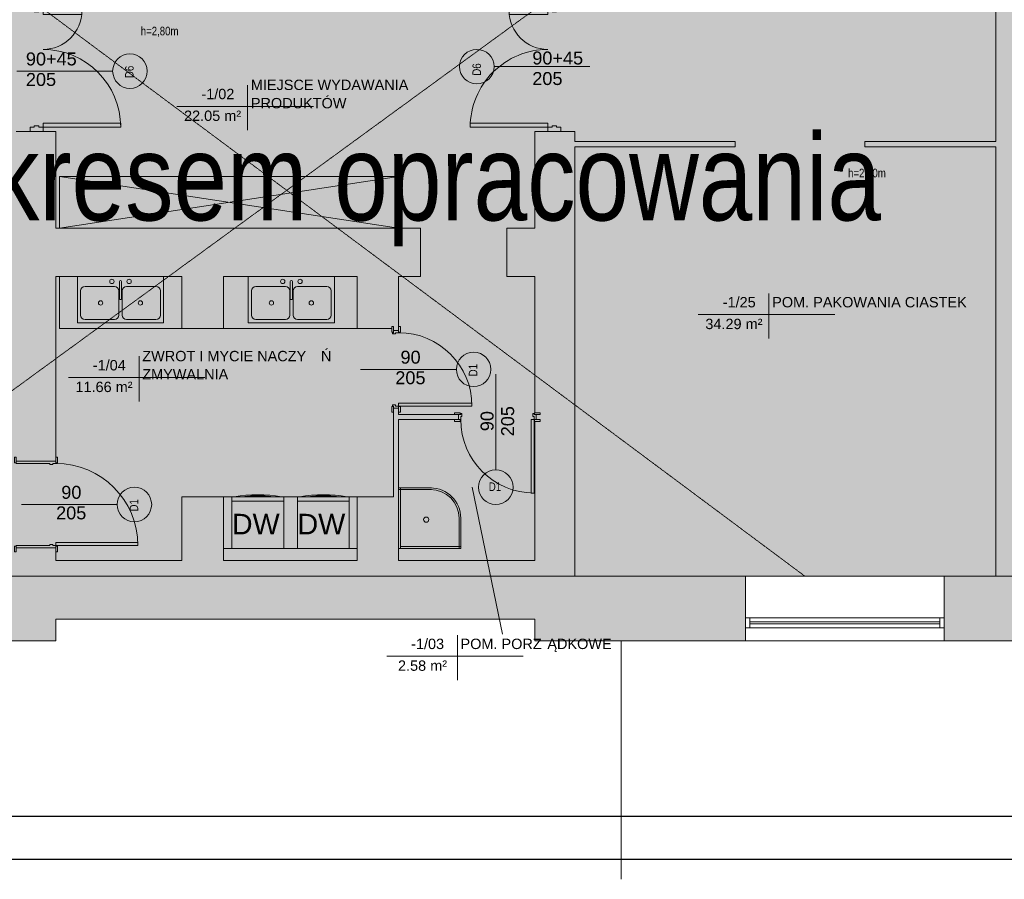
# Model space of a CAD drawing. Header units: inches. Extents: x -112469 to 885939, y -131046 to 286269.
# Tile 21 of 138: x -69100 to -57693, y -68393 to -58439. Entities that reach past the tile are written whole.
import ezdxf

# ---------------------------------------------------------------- set-up
doc = ezdxf.new("R2010")
doc.units = ezdxf.units.IN
doc.header["$MEASUREMENT"] = 0
doc.linetypes.add('Aligning Line 1_8_', pattern=[0.635, 0.3175, -0.3175])
for name, color, linetype, lineweight in [('A-ANNO-NOTE', 252, 'Continuous', 9), ('A-AREA-IDEN', 251, 'Continuous', 9), ('A-DETL', 251, 'Continuous', 9), ('A-DETL-GENF', 254, 'Continuous', 9), ('A-DETL-MEDM', 251, 'Continuous', 25), ('A-DETL-THIN', 251, 'Continuous', 9), ('A-DOOR', 251, 'Continuous', 9), ('A-DOOR-FRAM', 251, 'Continuous', 18), ('A-FLOR', 251, 'Continuous', 9), ('A-GLAZ', 251, 'Continuous', 9), ('A-WALL', 251, 'Continuous', 9), ('A-WALL-PATT', 254, 'Continuous', 25), ('G-ANNO-TEXT', 251, 'Continuous', 9), ('I-WALL', 251, 'Continuous', 9), ('P-SANR-FIXT', 251, 'Continuous', 9), ('Q-SPCQ', 252, 'Continuous', 9)]:
    doc.layers.add(name, color=color, linetype=linetype, lineweight=lineweight)
doc.styles.add('Arial', font='arial.ttf', dxfattribs={"height": 25})
doc.styles.add('Arial_1', font='arial.ttf', dxfattribs={"height": 12})
doc.styles.add('Arial_4', font='arial.ttf', dxfattribs={"width": 0.8, "height": 18})
doc.styles.add('Arial_5', font='arial.ttf', dxfattribs={"height": 20})
doc.styles.add('Arial_6', font='arial.ttf', dxfattribs={"width": 0.8, "height": 13})

# ---------------------------------------------------------------- blocks, each defined once
blk = doc.blocks.new('Etyk_pom_1_mala - Etyk_pom_1_mala-219433-1_Poziom piwnicy')
at = {"layer": 'A-AREA-IDEN'}
for p, q in [((-0.096, 0.144), (-0.096, -0.378)), ((-0.915, -0.101), (0.666, -0.101))]:
    blk.add_line(p, q, dxfattribs=at)
blk = doc.blocks.new('Zmywarka do naczyń - 600mm-508565-1_Poziom piwnicy')
at = {"layer": 'Q-SPCQ'}
for p, q in [((30, -10), (-30, -10)), ((-30, -10), (-30, -70)), ((-30, -10), (30, -10)), ((-30, -70), (-30, -10)), ((30, -70), (30, -10)), ((30, -10), (30, -70)), ((-30, -64.9), (30, -64.9)), ((-30, -70), (30, -70)), ((30, -70), (-30, -70))]:
    blk.add_line(p, q, dxfattribs=at)
for centre, radius, start, end in [((0, 102.1), 174.3, 260.923, 279.077), ((0, 58.9), 130.1, 262.3395, 277.6605)]:
    blk.add_arc(centre, radius, start, end, dxfattribs=at)
blk = doc.blocks.new('Zlew kuchenny podwójny - 1000 x 535mm-V3-1_Poziom piwnicy')
at = {"layer": 'P-SANR-FIXT'}
for p, q in [((51.6, 27), (-48.4, 27)), ((-48.4, 27), (-48.4, -26.5)), ((51.6, -26.5), (51.6, 27)), ((-5.4, 15.6), (-39.5, 15.6)), ((0.3, 21.3), (0.3, 1.5)), ((2.8, 21.3), (2.8, 1.5)), ((42.7, 15.6), (8.6, 15.6)), ((-44.6, 10.5), (-44.6, -17.6)), ((-0.3, 10.5), (-0.3, -17.6)), ((3.5, 10.5), (3.5, -17.6)), ((47.8, -17.6), (47.8, 10.5)), ((-39.5, -22.7), (-5.4, -22.7)), ((8.6, -22.7), (42.7, -22.7)), ((-48.4, -26.5), (51.6, -26.5))]:
    blk.add_line(p, q, dxfattribs=at)
for centre, radius, start, end in [((-8.4, 21.3), 2.54, 360, 180), ((11.6, 21.3), 2.54, 360, 180), ((-39.5, 10.5), 5.08, 90, 180), ((-8.4, 21.3), 2.54, 180, 360), ((-5.4, 10.5), 5.08, 360, 90), ((1.6, 21.3), 1.27, 360, 180), ((8.6, 10.5), 5.08, 90, 180), ((11.6, 21.3), 2.54, 180, 360), ((42.7, 10.5), 5.08, 360, 90), ((1.6, 1.5), 1.27, 180, 0), ((-21.5, -3.6), 2.54, 0, 180), ((-21.5, -3.6), 2.54, 180, 360), ((24.7, -3.6), 2.54, 0, 180), ((24.7, -3.6), 2.54, 180, 360), ((-39.5, -17.6), 5.08, 180, 270), ((-5.4, -17.6), 5.08, 270, 0), ((8.6, -17.6), 5.08, 180, 270), ((42.7, -17.6), 5.08, 270, 0)]:
    blk.add_arc(centre, radius, start, end, dxfattribs=at)
blk = doc.blocks.new('wewnetrzne dwupanelowe - 900 x 2100mm-591853-1_Poziom piwnicy')
at = {"layer": 'A-DOOR', "lineweight": 18}
for p, q in [((47.5, 117.6825), (44, 117.6825)), ((44, 117.6825), (44, 22.6825)), ((47.5, 22.6825), (47.5, 117.6825)), ((44, 22.6825), (47.5, 22.6825))]:
    blk.add_line(p, q, dxfattribs=at)
at = {"layer": 'A-DOOR'}
for p, q in [((-48.135, 24.6825), (-54.635, 24.6825)), ((-54.635, 24.6825), (-54.635, 22.6825)), ((-48.135, 22.6825), (-48.135, 24.6825)), ((54.635, 24.6825), (48.135, 24.6825)), ((48.135, 24.6825), (48.135, 22.6825)), ((54.635, 22.6825), (54.635, 24.6825)), ((-54.635, 22.6825), (-48.135, 22.6825)), ((48.135, 22.6825), (54.635, 22.6825)), ((-48.135, -23.3175), (-54.635, -23.3175)), ((-54.635, -23.3175), (-54.635, -25.3175)), ((-54.635, -25.3175), (-48.135, -25.3175)), ((-48.135, -25.3175), (-48.135, -23.3175)), ((54.635, -23.3175), (48.135, -23.3175)), ((48.135, -23.3175), (48.135, -25.3175)), ((48.135, -25.3175), (54.635, -25.3175)), ((54.635, -25.3175), (54.635, -23.3175))]:
    blk.add_line(p, q, dxfattribs=at)
blk.add_arc((47.5, 22.6825), 95, 90, 180, dxfattribs=at)
at = {"layer": 'A-DOOR-FRAM'}
for p, q in [((-47.5, 22.6825), (-50, 22.6825)), ((-50, 22.6825), (-50, -23.3175)), ((-47.5, 19.1825), (-47.5, 22.6825)), ((-46.23, 19.1825), (-47.5, 19.1825)), ((-47.5, -23.3175), (-47.5, 15.69)), ((-47.5, 15.69), (-46.23, 15.69)), ((-46.23, 15.69), (-46.23, 19.1825)), ((47.5, 19.1825), (46.23, 19.1825)), ((46.23, 19.1825), (46.23, 15.69)), ((46.23, 15.69), (47.5, 15.69)), ((47.5, 22.6825), (47.5, 19.1825)), ((50, 22.6825), (47.5, 22.6825)), ((47.5, 15.69), (47.5, -23.3175)), ((50, -23.3175), (50, 22.6825)), ((-50, -23.3175), (-47.5, -23.3175)), ((47.5, -23.3175), (50, -23.3175))]:
    blk.add_line(p, q, dxfattribs=at)
blk = doc.blocks.new('Aluminum_1 szybowe - Okno w piwnicy 240_140 p_95-466215-1_Poziom piwnicy')
at = {"layer": 'A-GLAZ', "lineweight": 18}
for p, q in [((-132.1, 25.2), (-137.2, 25.2)), ((-137.2, 25.2), (-137.2, 13.7)), ((-132.1, 13.7), (-132.1, 25.2)), ((92.8, 25.2), (87.8, 25.2)), ((87.8, 25.2), (87.8, 13.7)), ((92.8, 13.7), (92.8, 25.2)), ((-137.2, 13.7), (-132.1, 13.7)), ((87.8, 20.7), (-132.1, 20.7)), ((-132.1, 20.7), (-132.1, 18.2)), ((-132.1, 18.2), (87.8, 18.2)), ((87.8, 18.2), (87.8, 20.7)), ((87.8, 13.7), (92.8, 13.7))]:
    blk.add_line(p, q, dxfattribs=at)
at = {"layer": 'A-GLAZ'}
for p, q in [((-132.1, 25.2), (87.8, 25.2)), ((87.8, 13.7), (-132.1, 13.7))]:
    blk.add_line(p, q, dxfattribs=at)
blk = doc.blocks.new('Drzwi-wewnętrzne-jednoskrzydłowe-dwupanelowe-drewniane - 900 x 2100mm-511748-1_Poziom piwnicy')
at = {"layer": 'A-DOOR'}
for p, q in [((-49.6, 5.3), (-43.1, 5.3)), ((-49.6, 3.3), (-49.6, 5.3)), ((-43.1, 3.3), (-49.6, 3.3)), ((-43.1, 5.3), (-43.1, 3.3)), ((43.1, 5.3), (49.6, 5.3)), ((43.1, 3.3), (43.1, 5.3)), ((49.6, 3.3), (43.1, 3.3)), ((49.6, 5.3), (49.6, 3.3)), ((-49.6, -2.7), (-43.1, -2.7)), ((-49.6, -4.7), (-49.6, -2.7)), ((-43.1, -4.7), (-49.6, -4.7)), ((-43.1, -2.7), (-43.1, -4.7)), ((43.1, -2.7), (49.6, -2.7)), ((43.1, -4.7), (43.1, -2.7)), ((49.6, -4.7), (43.1, -4.7)), ((49.6, -2.7), (49.6, -4.7))]:
    blk.add_line(p, q, dxfattribs=at)
at = {"layer": 'A-DOOR', "lineweight": 18}
for p, q in [((39, -2.7), (42.5, -2.7)), ((39, -87.7), (39, -2.7)), ((42.5, -2.7), (42.5, -87.7)), ((42.5, -87.7), (39, -87.7))]:
    blk.add_line(p, q, dxfattribs=at)
at = {"layer": 'A-DOOR'}
blk.add_arc((42.5, -2.7), 85, 180, 270, dxfattribs=at)
at = {"layer": 'A-DOOR-FRAM'}
for p, q in [((-45, 3.3), (-42.5, 3.3)), ((-45, -2.7), (-45, 3.3)), ((-42.5, 4.3), (-41.2, 4.3)), ((-42.5, 3.3), (-42.5, 4.3)), ((-42.5, 0.8), (-42.5, -2.7)), ((-41.2, 0.8), (-42.5, 0.8)), ((-41.2, 4.3), (-41.2, 0.8)), ((41.2, 4.3), (42.5, 4.3)), ((41.2, 0.8), (41.2, 4.3)), ((42.5, 0.8), (41.2, 0.8)), ((42.5, 4.3), (42.5, 3.3)), ((42.5, 3.3), (45, 3.3)), ((42.5, -2.7), (42.5, 0.8)), ((45, 3.3), (45, -2.7)), ((-42.5, -2.7), (-45, -2.7)), ((45, -2.7), (42.5, -2.7))]:
    blk.add_line(p, q, dxfattribs=at)
blk = doc.blocks.new('Drzwi-wewnętrzne-jednoskrzydłowe-dwupanelowe-drewniane - 900 x 2100mm-511731-1_Poziom piwnicy')
at = {"layer": 'A-DOOR', "lineweight": 18}
for p, q in [((42.5, 87.7), (39, 87.7)), ((39, 87.7), (39, 2.7)), ((42.5, 2.7), (42.5, 87.7)), ((39, 2.7), (42.5, 2.7))]:
    blk.add_line(p, q, dxfattribs=at)
at = {"layer": 'A-DOOR'}
for p, q in [((-43.1, 4.7), (-49.6, 4.7)), ((-49.6, 4.7), (-49.6, 2.7)), ((-49.6, 2.7), (-43.1, 2.7)), ((-43.1, 2.7), (-43.1, 4.7)), ((49.6, 4.7), (43.1, 4.7)), ((43.1, 4.7), (43.1, 2.7)), ((43.1, 2.7), (49.6, 2.7)), ((49.6, 2.7), (49.6, 4.7)), ((-43.1, -3.3), (-49.6, -3.3)), ((-49.6, -3.3), (-49.6, -5.3)), ((-49.6, -5.3), (-43.1, -5.3)), ((-43.1, -5.3), (-43.1, -3.3)), ((49.6, -3.3), (43.1, -3.3)), ((43.1, -3.3), (43.1, -5.3)), ((43.1, -5.3), (49.6, -5.3)), ((49.6, -5.3), (49.6, -3.3))]:
    blk.add_line(p, q, dxfattribs=at)
blk.add_arc((42.5, 2.7), 85, 90, 180, dxfattribs=at)
at = {"layer": 'A-DOOR-FRAM'}
for p, q in [((-42.5, 2.7), (-45, 2.7)), ((-45, 2.7), (-45, -3.3)), ((-42.5, -0.8), (-42.5, 2.7)), ((42.5, 2.7), (42.5, -0.8)), ((45, 2.7), (42.5, 2.7)), ((45, -3.3), (45, 2.7)), ((-45, -3.3), (-42.5, -3.3)), ((-41.2, -0.8), (-42.5, -0.8)), ((-42.5, -3.3), (-42.5, -4.3)), ((-42.5, -4.3), (-41.2, -4.3)), ((-41.2, -4.3), (-41.2, -0.8)), ((42.5, -0.8), (41.2, -0.8)), ((41.2, -0.8), (41.2, -4.3)), ((41.2, -4.3), (42.5, -4.3)), ((42.5, -4.3), (42.5, -3.3)), ((42.5, -3.3), (45, -3.3))]:
    blk.add_line(p, q, dxfattribs=at)
blk = doc.blocks.new('Drzwi-korytarz-niesymetryczne-wpuszczane - 1350 x 2100mm-592003-1_Poziom piwnicy')
at = {"layer": 'A-DOOR', "lineweight": 18}
for p, q in [((-67.5, 8.635), (-67.5, 98.635)), ((-67.5, 98.635), (-63, 98.635)), ((-63, 98.635), (-63, 8.635)), ((67.5, 53.635), (63, 53.635)), ((63, 53.635), (63, 8.635)), ((67.5, 8.635), (67.5, 53.635)), ((-63, 8.635), (-67.5, 8.635)), ((63, 8.635), (67.5, 8.635))]:
    blk.add_line(p, q, dxfattribs=at)
at = {"layer": 'A-DOOR'}
for centre, radius, start, end in [((-67.5, 8.635), 90, 0, 90), ((67.5, 8.635), 45, 90, 180)]:
    blk.add_arc(centre, radius, start, end, dxfattribs=at)
at = {"layer": 'A-DOOR-FRAM'}
for p, q in [((-67.5, 8.635), (-72.5, 8.635)), ((-72.5, 8.635), (-72.5, -6.365)), ((-67.5, 3.65875), (-67.5, 8.635)), ((-65.9125, 3.65875), (-67.5, 3.65875)), ((-65.9125, -1.44375), (-65.9125, 3.65875)), ((67.5, 3.65875), (65.9125, 3.65875)), ((65.9125, 3.65875), (65.9125, -1.44375)), ((67.5, 8.635), (67.5, 3.65875)), ((72.5, 8.635), (67.5, 8.635)), ((72.5, -6.365), (72.5, 8.635)), ((-72.5, -6.365), (-67.5, -6.365)), ((-67.5, -6.365), (-67.5, -1.44375)), ((-67.5, -1.44375), (-65.9125, -1.44375)), ((65.9125, -1.44375), (67.5, -1.44375)), ((67.5, -1.44375), (67.5, -6.365)), ((67.5, -6.365), (72.5, -6.365))]:
    blk.add_line(p, q, dxfattribs=at)
blk = doc.blocks.new('Drzwi-korytarz-niesymetryczne-wpuszczane - 1350 x 2100mm-592028-1_Poziom piwnicy')
at = {"layer": 'A-DOOR', "lineweight": 18}
for p, q in [((-63, -8.635), (-67.5, -8.635)), ((-67.5, -8.635), (-67.5, -98.635)), ((-63, -98.635), (-63, -8.635)), ((63, -8.635), (67.5, -8.635)), ((63, -53.635), (63, -8.635)), ((67.5, -8.635), (67.5, -53.635)), ((67.5, -53.635), (63, -53.635)), ((-67.5, -98.635), (-63, -98.635))]:
    blk.add_line(p, q, dxfattribs=at)
at = {"layer": 'A-DOOR'}
for centre, radius, start, end in [((-67.5, -8.635), 90, 270, 360), ((67.5, -8.635), 45, 180, 270)]:
    blk.add_arc(centre, radius, start, end, dxfattribs=at)
at = {"layer": 'A-DOOR-FRAM'}
for p, q in [((-72.5, 6.365), (-67.5, 6.365)), ((-72.5, -8.635), (-72.5, 6.365)), ((-67.5, 6.365), (-67.5, 1.44375)), ((-67.5, 1.44375), (-65.9125, 1.44375)), ((-65.9125, 1.44375), (-65.9125, -3.65875)), ((65.9125, 1.44375), (67.5, 1.44375)), ((65.9125, -3.65875), (65.9125, 1.44375)), ((67.5, 6.365), (72.5, 6.365)), ((67.5, 1.44375), (67.5, 6.365)), ((72.5, 6.365), (72.5, -8.635)), ((-67.5, -8.635), (-72.5, -8.635)), ((-67.5, -3.65875), (-67.5, -8.635)), ((-65.9125, -3.65875), (-67.5, -3.65875)), ((67.5, -3.65875), (65.9125, -3.65875)), ((67.5, -8.635), (67.5, -3.65875)), ((72.5, -8.635), (67.5, -8.635))]:
    blk.add_line(p, q, dxfattribs=at)
blk = doc.blocks.new('piiwnica')
at = {"layer": 'A-DETL-GENF', "lineweight": 0, "true_color": 0xe5e5e5}
h = blk.add_hatch(color=254, dxfattribs=at)
h.paths.add_polyline_path([(57236, -15935), (60786, -15935), (60786, -10965), (59067, -10965), (59067, -10905), (60786, -10905), (60786, -8867), (59117, -8867), (59117, -8337), (60786, -8337), (60786, -6387), (59336, -6387), (59336, -6047), (59436, -6047), (59436, -4547), (59388, -4547), (59388, -4487), (59731, -4487), (59731, -4547), (59496, -4547), (59496, -6047), (60786, -6047), (60786, -4547), (60581, -4547), (60581, -4487), (60786, -4487), (60786, -1707), (58341, -1707), (58342, -4487), (58388, -4487), (58388, -4547), (58341, -4547), (58341, -4607), (58016, -4607), (58016, -4547), (58281, -4547), (58281, -1707), (56016, -1707), (56016, -4547), (57116, -4547), (57116, -4607), (56016, -4607), (56016, -4757), (55516, -4757), (55516, -1707), (50736, -1707), (50736, -6047), (55516, -6047), (55516, -5757), (56016, -5757), (56016, -6047), (58436, -6047), (58436, -6387), (50736, -6387), (50736, -8337), (52547, -8337), (52547, -8867), (50736, -8867), (50736, -9337), (50276, -9337), (50276, -8533), (44726, -8533), (44726, -9337), (44266, -9337), (44266, -8787), (41536, -8787), (41536, -8337), (44266, -8337), (44266, -6387), (43666, -6387), (43666, -6047), (44266, -6047), (44266, -4277), (43626, -4277), (43626, -4217), (44266, -4217), (44266, -1707), (43366, -1707), (43366, -3237), (43256, -3237), (43256, -3177), (43306, -3177), (43306, -1707), (42356, -1707), (42356, -3177), (42406, -3177), (42406, -3237), (42356, -3237), (42356, -4217), (42626, -4217), (42626, -4277), (42356, -4277), (42356, -4937), (42046, -4937), (42046, -6047), (42666, -6047), (42666, -6387), (41866, -6387), (41866, -6047), (41986, -6047), (41986, -4937), (41841, -4937), (41841, -4877), (42296, -4877), (42296, -1707), (38916, -1707), (38916, -4037), (40776, -4037), (40776, -4877), (40841, -4877), (40841, -4937), (40776, -4937), (40776, -4997), (40716, -4997), (40716, -4957), (40717, -4957), (40717, -4937), (40671, -4937), (40671, -4877), (40717, -4877), (40717, -4857), (40716, -4857), (40716, -4097), (38916, -4097), (38916, -4877), (39821, -4877), (39821, -4937), (38916, -4937), (38916, -6047), (40716, -6047), (40716, -5997), (40776, -5997), (40776, -6047), (40866, -6047), (40866, -6387), (38346, -6387), (38346, -6047), (38816, -6047), (38816, -4097), (38346, -4097), (38346, -4037), (38816, -4037), (38816, -1707), (36716, -1707), (36716, -4037), (37346, -4037), (37346, -4097), (36716, -4097), (36716, -6047), (37346, -6047), (37346, -6387), (35986, -6387), (35986, -6047), (36536, -6047), (36536, -1707), (34286, -1707), (34286, -6047), (34986, -6047), (34986, -6387), (34286, -6387), (34286, -8337), (34986, -8337), (34986, -8787), (34286, -8787), (34286, -12427), (36286, -12427), (36286, -8787), (35986, -8787), (35986, -8337), (36706, -8337), (36706, -8787), (36406, -8787), (36406, -12427), (38906, -12427), (38906, -8787), (37706, -8787), (37706, -8337), (40536, -8337), (40536, -8787), (39026, -8787), (39026, -12547), (34286, -12547), (34286, -15935), (44266, -15935), (44266, -15607), (44726, -15607), (44726, -15755), (46186, -15755), (46186, -15017), (46666, -15017), (46666, -15755), (48216, -15755), (48216, -15017), (48636, -15017), (48636, -13992), (48696, -13992), (48696, -14064), (49391, -14064), (49391, -14124), (48696, -14124), (48696, -15755), (50276, -15755), (50276, -14144), (50337, -14144), (50337, -14124), (50291, -14124), (50291, -14064), (50337, -14064), (50337, -14044), (50276, -14044), (50276, -12465), (49951, -12465), (49951, -11905), (50276, -11905), (50276, -10787), (50736, -10787), (50736, -10905), (52597, -10905), (52597, -10965), (50736, -10965), (50736, -15935), (55616, -15935), (55616, -10965), (54097, -10965), (54097, -10905), (55616, -10905), (55616, -8867), (54147, -8867), (54147, -8337), (57517, -8337), (57517, -8867), (56016, -8867), (56016, -10905), (57567, -10905), (57567, -10965), (56016, -10965), (56016, -15935), (56739, -15935)])
h.paths.add_polyline_path([(44266, -14607), (44266, -10787), (44726, -10787), (44726, -11905), (48951, -11905), (48951, -12465), (48696, -12465), (48696, -13092), (48636, -13092), (48636, -13046), (48616, -13046), (48616, -13067), (48216, -13067), (48216, -12465), (46666, -12465), (46666, -13067), (46186, -13067), (46186, -12465), (44726, -12465), (44726, -14607)])
at = {"layer": 'A-DETL-GENF', "lineweight": 0}
h = blk.add_hatch(color=251, dxfattribs=at)
h.paths.add_polyline_path([(45799, -15935), (50736, -15935), (50736, -10965), (52597, -10965), (52597, -10905), (50736, -10905), (50736, -10787), (50276, -10787), (50276, -11905), (49951, -11905), (49951, -12465), (50276, -12465), (50276, -14044), (50337, -14044), (50337, -14064), (50291, -14064), (50291, -14124), (50337, -14124), (50337, -14144), (50276, -14144), (50276, -15755), (48696, -15755), (48696, -14124), (49391, -14124), (49391, -14064), (48696, -14064), (48696, -13992), (48636, -13992), (48636, -15017), (48216, -15017), (48216, -15755), (46666, -15755), (46666, -15017), (46186, -15017), (46186, -15755), (44726, -15755), (44726, -15607), (44266, -15607), (44266, -15935), (45746, -15935)])
h.paths.add_polyline_path([(55616, -15935), (56016, -15935), (56016, -10965), (57567, -10965), (57567, -10905), (56016, -10905), (56016, -8867), (57517, -8867), (57517, -8337), (54147, -8337), (54147, -8867), (55616, -8867), (55616, -10905), (54097, -10905), (54097, -10965), (55616, -10965), (55616, -14091)])
h.paths.add_polyline_path([(44726, -14607), (44726, -12465), (46186, -12465), (46186, -13067), (46666, -13067), (46666, -12465), (48216, -12465), (48216, -13067), (48616, -13067), (48616, -13046), (48636, -13046), (48636, -13092), (48696, -13092), (48696, -12465), (48951, -12465), (48951, -11905), (44726, -11905), (44726, -10787), (44266, -10787), (44266, -14607), (44691, -14607)])
h.paths.add_polyline_path([(39026, -12547), (39026, -8787), (40536, -8787), (40536, -8337), (37706, -8337), (37706, -8787), (38906, -8787), (38906, -12427), (36406, -12427), (36406, -8787), (36706, -8787), (36706, -8337), (35986, -8337), (35986, -8787), (36286, -8787), (36286, -12427), (34286, -12427), (34286, -12547), (38906, -12547)])
h.paths.add_polyline_path([(60764, -10965), (60786, -10965), (60786, -10905), (59067, -10905), (59067, -10965)])
h.paths.add_polyline_path([(50736, -9337), (50736, -8867), (52547, -8867), (52547, -8337), (50736, -8337), (50736, -8533), (50276, -8533), (50276, -9337), (50576, -9337)])
h.paths.add_polyline_path([(44266, -9337), (44726, -9337), (44726, -8533), (44266, -8533), (44266, -8337), (41536, -8337), (41536, -8787), (44266, -8787), (44266, -9257)])
h.paths.add_polyline_path([(59294, -8867), (60786, -8867), (60786, -8337), (59117, -8337), (59117, -8867)])
h.paths.add_polyline_path([(34940, -8787), (34986, -8787), (34986, -8337), (34286, -8337), (34286, -8787), (34752, -8787)])
h.paths.add_polyline_path([(60786, -6387), (60786, -6047), (59496, -6047), (59496, -4547), (59731, -4547), (59731, -4487), (59388, -4487), (59388, -4547), (59436, -4547), (59436, -6047), (59336, -6047), (59336, -6387), (60037, -6387)])
h.paths.add_polyline_path([(53895, -6387), (58436, -6387), (58436, -6047), (56016, -6047), (56016, -5757), (55516, -5757), (55516, -6047), (50736, -6047), (50736, -6387), (52342, -6387)])
h.paths.add_polyline_path([(41912, -6387), (42666, -6387), (42666, -6047), (42046, -6047), (42046, -4937), (42356, -4937), (42356, -4277), (42626, -4277), (42626, -4217), (42356, -4217), (42356, -3237), (42406, -3237), (42406, -3177), (42356, -3177), (42356, -1707), (42296, -1707), (42296, -4877), (41841, -4877), (41841, -4937), (41986, -4937), (41986, -6047), (41866, -6047), (41866, -6387)])
h.paths.add_polyline_path([(44266, -6387), (44266, -6047), (43666, -6047), (43666, -6387), (43712, -6387)])
h.paths.add_polyline_path([(40866, -6387), (40866, -6047), (40776, -6047), (40776, -5997), (40716, -5997), (40716, -6047), (38916, -6047), (38916, -4937), (39821, -4937), (39821, -4877), (38916, -4877), (38916, -4097), (40716, -4097), (40716, -4857), (40717, -4857), (40717, -4877), (40671, -4877), (40671, -4937), (40717, -4937), (40717, -4957), (40716, -4957), (40716, -4997), (40776, -4997), (40776, -4937), (40841, -4937), (40841, -4877), (40776, -4877), (40776, -4037), (38916, -4037), (38916, -1707), (38816, -1707), (38816, -4037), (38346, -4037), (38346, -4097), (38816, -4097), (38816, -6047), (38346, -6047), (38346, -6387), (40820, -6387)])
h.paths.add_polyline_path([(37300, -6387), (37346, -6387), (37346, -6047), (36716, -6047), (36716, -4097), (37346, -4097), (37346, -4037), (36716, -4037), (36716, -1707), (36536, -1707), (36536, -6047), (35986, -6047), (35986, -6387), (36951, -6387)])
h.paths.add_polyline_path([(34940, -6387), (34986, -6387), (34986, -6047), (34286, -6047), (34286, -6387), (34752, -6387)])
h.paths.add_polyline_path([(55516, -4757), (56016, -4757), (56016, -4607), (57116, -4607), (57116, -4547), (56016, -4547), (56016, -1707), (55516, -1707), (55516, -4711)])
h.paths.add_polyline_path([(58281, -4607), (58341, -4607), (58342, -4547), (58388, -4547), (58388, -4487), (58341, -4487), (58341, -1707), (58281, -1707), (58281, -4547), (58016, -4547), (58016, -4607), (58062, -4607)])
h.paths.add_polyline_path([(60786, -4547), (60786, -4487), (60581, -4487), (60581, -4547), (60627, -4547)])
h.paths.add_polyline_path([(44266, -4277), (44266, -4217), (43626, -4217), (43626, -4277), (43672, -4277)])
h.paths.add_polyline_path([(43366, -3237), (43366, -1707), (43306, -1707), (43306, -3177), (43256, -3177), (43256, -3237), (43306, -3237)])
at = {"layer": 'A-WALL-PATT', "lineweight": 0}
h = blk.add_hatch(color=251, dxfattribs=at)
h.paths.add_polyline_path([(50736, -16685), (50736, -15935), (50276, -15935), (50276, -16685), (50291, -16685)])
h.paths.add_polyline_path([(50331, -8533), (50736, -8533), (50736, -8172), (50276, -8172), (50276, -8533)])
h.paths.add_polyline_path([(50276, -6572), (50736, -6572), (50736, -1707), (50276, -1707), (50276, -6547)])
h = blk.add_hatch(color=251, dxfattribs=at)
h.paths.add_polyline_path([(43547, -16685), (44726, -16685), (44726, -15935), (42036, -15935), (42036, -16685)])
h.paths.add_polyline_path([(34286, -16685), (35686, -16685), (35686, -15935), (34286, -15935), (34286, -16535)])
h.paths.add_polyline_path([(37986, -16685), (39736, -16685), (39736, -15935), (37986, -15935), (37986, -16535)])
blk.add_hatch(color=251, dxfattribs=at).paths.add_polyline_path([(45746, -16435), (50276, -16435), (50276, -15935), (44726, -15935), (44726, -16435)])
h = blk.add_hatch(color=251, dxfattribs=at)
h.paths.add_polyline_path([(56016, -16685), (57236, -16685), (57236, -15935), (55016, -15935), (55016, -16685), (55616, -16685)])
h.paths.add_polyline_path([(61536, -16685), (61536, -15935), (59536, -15935), (59536, -16685), (60786, -16685)])
h.paths.add_polyline_path([(51276, -16685), (52716, -16685), (52716, -15935), (50736, -15935), (50736, -16685)])
at = {"layer": 'A-AREA-IDEN', "color": 251, "lineweight": 0}
blk.add_line((49547, -14906), (49898, -16609), dxfattribs=at)
at = {"layer": 'A-DETL', "color": 251, "linetype": 'Aligning Line 1_8_', "lineweight": 0}
for p, q in [((34286, -1707), (53400, -15935)), ((60786, -1707), (41274, -15935))]:
    blk.add_line(p, q, dxfattribs=at)
at = {"layer": 'A-DETL-MEDM', "color": 251, "lineweight": 0}
for p, q in [((50912, -10036), (49802, -10036)), ((44273, -10088), (45383, -10088)), ((48255, -13542), (49365, -13542)), ((49822, -13597), (49822, -14707)), ((44325, -15107), (45435, -15107))]:
    blk.add_line(p, q, dxfattribs=at)
for centre in [(45583, -10088), (49602, -10036), (49565, -13542), (49822, -14907), (45635, -15107)]:
    blk.add_circle(centre, 200, dxfattribs=at)
at = {"layer": 'A-DETL-THIN', "color": 251, "lineweight": 0}
for p, q in [((48696, -11907), (44766, -11307)), ((44766, -11907), (48696, -11307)), ((48696, -11307), (44766, -11307)), ((44766, -11307), (44766, -11907)), ((48696, -11907), (48696, -11307)), ((44766, -11907), (48696, -11907)), ((44766, -13067), (44766, -12467)), ((44766, -12467), (46186, -12467)), ((46186, -12467), (46186, -13067)), ((48216, -12467), (46666, -12467)), ((46666, -12467), (46666, -13067)), ((48216, -13067), (48216, -12467)), ((46186, -13067), (44766, -13067)), ((46666, -13067), (48216, -13067)), ((49076, -14915), (48696, -14915)), ((48696, -14915), (48696, -15615)), ((49076, -14935), (48696, -14935)), ((48716, -14915), (48716, -15615)), ((48216, -15017), (46666, -15017)), ((46666, -15017), (46666, -15617)), ((48216, -15617), (48216, -15017)), ((49396, -15615), (49396, -15265)), ((49416, -15615), (49416, -15265)), ((46666, -15617), (48216, -15617)), ((48696, -15615), (49416, -15615)), ((48716, -15595), (49416, -15595)), ((34286, -15935), (60786, -15935))]:
    blk.add_line(p, q, dxfattribs=at)
blk.add_circle((49016, -15282), 30, dxfattribs=at)
for radius in [350, 330]:
    blk.add_arc((49066, -15265), radius, 0, 90, dxfattribs=at)
at = {"layer": 'A-FLOR', "color": 251, "lineweight": 0}
blk.add_line((51276, -16685), (51276, -19447), dxfattribs=at)
at = {"layer": 'A-WALL', "color": 251, "lineweight": 0}
for p, q in [((44426, -10787), (44266, -10787)), ((44726, -10787), (44576, -10787)), ((44726, -11905), (44726, -10787)), ((50426, -10787), (50276, -10787)), ((50276, -10787), (50276, -11905)), ((50736, -10787), (50576, -10787)), ((50736, -10905), (50736, -10787)), ((52597, -10905), (50736, -10905)), ((52597, -10965), (52597, -10905)), ((54097, -10905), (54097, -10965)), ((55616, -10905), (54097, -10905)), ((50736, -10965), (52597, -10965)), ((50736, -15935), (50736, -10965)), ((54097, -10965), (55616, -10965)), ((44726, -14561), (44726, -12465)), ((46186, -12465), (46186, -13067)), ((46666, -13067), (46666, -12465)), ((48216, -12465), (48216, -13067)), ((48696, -13046), (48696, -12465)), ((50276, -12465), (50276, -14044)), ((46186, -13067), (46666, -13067)), ((48216, -13067), (48616, -13067)), ((48636, -14039), (48636, -15017)), ((48696, -14064), (48696, -14039)), ((49345, -14064), (48696, -14064)), ((48696, -14124), (49345, -14124)), ((48696, -15755), (48696, -14124)), ((50276, -14144), (50276, -15755)), ((46666, -15017), (46186, -15017)), ((46186, -15017), (46186, -15755)), ((46666, -15755), (46666, -15017)), ((48636, -15017), (48216, -15017)), ((48216, -15017), (48216, -15755)), ((44726, -15755), (44726, -15654)), ((46186, -15755), (44726, -15755)), ((48216, -15755), (46666, -15755)), ((50276, -15755), (48696, -15755)), ((52716, -15935), (50736, -15935)), ((52716, -15935), (55016, -15935)), ((52716, -16421), (52716, -15935)), ((55016, -15935), (55016, -16421)), ((55616, -15935), (55016, -15935)), ((44726, -16435), (50276, -16435)), ((44726, -16685), (44726, -16435)), ((50276, -16435), (50276, -16685)), ((52716, -16685), (52716, -16535)), ((55016, -16535), (55016, -16685)), ((42036, -16685), (44726, -16685)), ((50276, -16685), (52716, -16685)), ((55016, -16685), (52716, -16685)), ((55016, -16685), (57236, -16685))]:
    blk.add_line(p, q, dxfattribs=at)
at = {"layer": 'I-WALL', "color": 251, "lineweight": 0}
for p, q in [((55616, -8867), (55616, -10905)), ((55616, -10965), (55616, -15935)), ((48951, -11905), (44726, -11905)), ((48951, -12465), (48951, -11905)), ((49951, -11905), (49951, -12465)), ((50276, -11905), (49951, -11905)), ((44726, -12465), (46186, -12465)), ((46666, -12465), (48216, -12465)), ((48696, -12465), (48951, -12465)), ((49951, -12465), (50276, -12465))]:
    blk.add_line(p, q, dxfattribs=at)
at = {"layer": 'A-AREA-IDEN', "color": 251, "lineweight": 0, "xscale": 999.9999999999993, "yscale": 999.9999999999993, "zscale": 999.9999999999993}
for p in [(47043, -10395), (53083, -12806), (45785, -13535), (49473, -16763)]:
    blk.add_blockref('Etyk_pom_1_mala - Etyk_pom_1_mala-219433-1_Poziom piwnicy', p, dxfattribs=at)
at = {"layer": 'A-DOOR', "color": 251, "lineweight": 0, "xscale": 10, "yscale": 10, "zscale": 10}
for name, p, rotation in [('Drzwi-korytarz-niesymetryczne-wpuszczane - 1350 x 2100mm-592028-1_Poziom piwnicy', (44490, -10062), 89.99999999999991), ('Drzwi-korytarz-niesymetryczne-wpuszczane - 1350 x 2100mm-592003-1_Poziom piwnicy', (50512, -10062), 89.99999999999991), ('Drzwi-wewnętrzne-jednoskrzydłowe-dwupanelowe-drewniane - 900 x 2100mm-511731-1_Poziom piwnicy', (48669, -13542), 270), ('wewnetrzne dwupanelowe - 900 x 2100mm-591853-1_Poziom piwnicy', (44499, -15107), 269.9999999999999)]:
    blk.add_blockref(name, p, dxfattribs=dict(at, rotation=rotation))
blk.add_blockref('Drzwi-wewnętrzne-jednoskrzydłowe-dwupanelowe-drewniane - 900 x 2100mm-511748-1_Poziom piwnicy', (49841, -14097), dxfattribs=at)
at = {"layer": 'A-GLAZ', "color": 251, "lineweight": 0, "xscale": 10, "yscale": 10, "zscale": 10, "rotation": 180}
blk.add_blockref('Aluminum_1 szybowe - Okno w piwnicy 240_140 p_95-466215-1_Poziom piwnicy', (53644, -16283), dxfattribs=at)
at = {"layer": 'P-SANR-FIXT', "color": 251, "lineweight": 0, "xscale": 10, "yscale": 10, "zscale": 10}
for p in [(45458, -12737), (47438, -12737)]:
    blk.add_blockref('Zlew kuchenny podwójny - 1000 x 535mm-V3-1_Poziom piwnicy', p, dxfattribs=at)
at = {"layer": 'Q-SPCQ', "color": 251, "lineweight": 0, "xscale": 10, "yscale": 10, "zscale": 10, "rotation": 180}
for p in [(47065, -15717), (47825, -15717)]:
    blk.add_blockref('Zmywarka do naczyń - 600mm-508565-1_Poziom piwnicy', p, dxfattribs=at)
at = {"layer": 'A-ANNO-NOTE', "color": 251, "lineweight": 0, "char_height": 238.1, "width": 697.47, "attachment_point": 1, "style": 'Arial'}
for insert in [(46764, -15215), (47524, -15215)]:
    blk.add_mtext('DW', dxfattribs=dict(at, insert=insert))
at = {"layer": 'A-AREA-IDEN', "color": 251, "lineweight": 0, "char_height": 120, "attachment_point": 1, "style": 'Arial_1'}
for s, insert, width in [('MIEJSCE WYDAWANIA', (46984, -10187), 2413.08), ('-1/02', (46411, -10293), 497.05), ('PRODUKTÓW', (46984, -10399), 1443.04), ('22.05 m²', (46210, -10545), 857.81), ('-1/25', (52451, -12704), 497.05), ('POM. PAKOWANIA CIASTEK', (53024, -12704), 2934.18), ('34.29 m²', (52250, -12956), 857.81), ('ZWROT I MYCIE NACZY', (45726, -13328), 2509.28), ('\\fArial|b0|i0|c238|p34|;Ń', (47796, -13328), 152.32), ('-1/04', (45153, -13434), 497.05), ('ZMYWALNIA', (45726, -13539), 1314.77), ('11.66 m²', (44952, -13685), 857.81), ('-1/03', (48841, -16661), 497.05), ('ĄDKOWE', (50419, -16661), 986.08), ('POM. PORZ', (49413, -16661), 1218.56), ('2.58 m²', (48689, -16913), 737.55)]:
    blk.add_mtext(s, dxfattribs=dict(at, insert=insert, width=width))
at = {"layer": 'G-ANNO-TEXT', "color": 251, "lineweight": 0, "attachment_point": 1}
for s, insert, char_height, width, style in [('h=2,80m', (45708, -9574), 100, 649.37, 'Arial_4'), ('90+45', (44378, -9872), 150, 729.54, 'Arial_5'), ('90+45', (50245, -9861), 150, 729.54, 'Arial_5'), ('205', (44378, -10110), 150, 432.91, 'Arial_5'), ('205', (50245, -10099), 150, 432.91, 'Arial_5'), ('Obszar poza zakresem opracowania', (36150, -10817), 1000, 27441.76, 'Arial_6'), ('h=2,80m', (53903, -11218), 100, 649.37, 'Arial_4'), ('90', (48718, -13326), 150, 288.61, 'Arial_5'), ('205', (48658, -13564), 150, 432.91, 'Arial_5'), ('90', (44788, -14891), 150, 288.61, 'Arial_5'), ('D1', (49741, -14851), 100, 216.46, 'Arial_4'), ('205', (44728, -15129), 150, 432.91, 'Arial_5')]:
    blk.add_mtext(s, dxfattribs=dict(at, insert=insert, char_height=char_height, width=width, style=style))
for s, insert, char_height, width, rotation, style in [('D6', (45526, -10168), 100, 216.46, 89.4462, 'Arial_4'), ('D6', (49550, -10140), 100, 216.46, 89.4462, 'Arial_4'), ('D1', (49509, -13623), 100, 216.46, 90, 'Arial_4'), ('205', (49884, -14317), 150, 432.91, 90, 'Arial_5'), ('90', (49646, -14258), 150, 288.61, 90, 'Arial_5'), ('D1', (45579, -15188), 100, 216.46, 90, 'Arial_4')]:
    blk.add_mtext(s, dxfattribs=dict(at, insert=insert, char_height=char_height, width=width, rotation=rotation, style=style))

msp = doc.modelspace()

# ---------------------------------------------------------------- linework, layer by layer
for points in [[(-107197, -26165), (-32697, -26165), (-32697, -68165), (-107197, -68165)], [(-106697, -26665), (-33197, -26665), (-33197, -67665), (-106697, -67665)]]:
    msp.add_lwpolyline(points, close=True)

# ---------------------------------------------------------------- block references
msp.add_blockref('piiwnica', (-113406, -48946))

doc.saveas('drawing.dxf')
